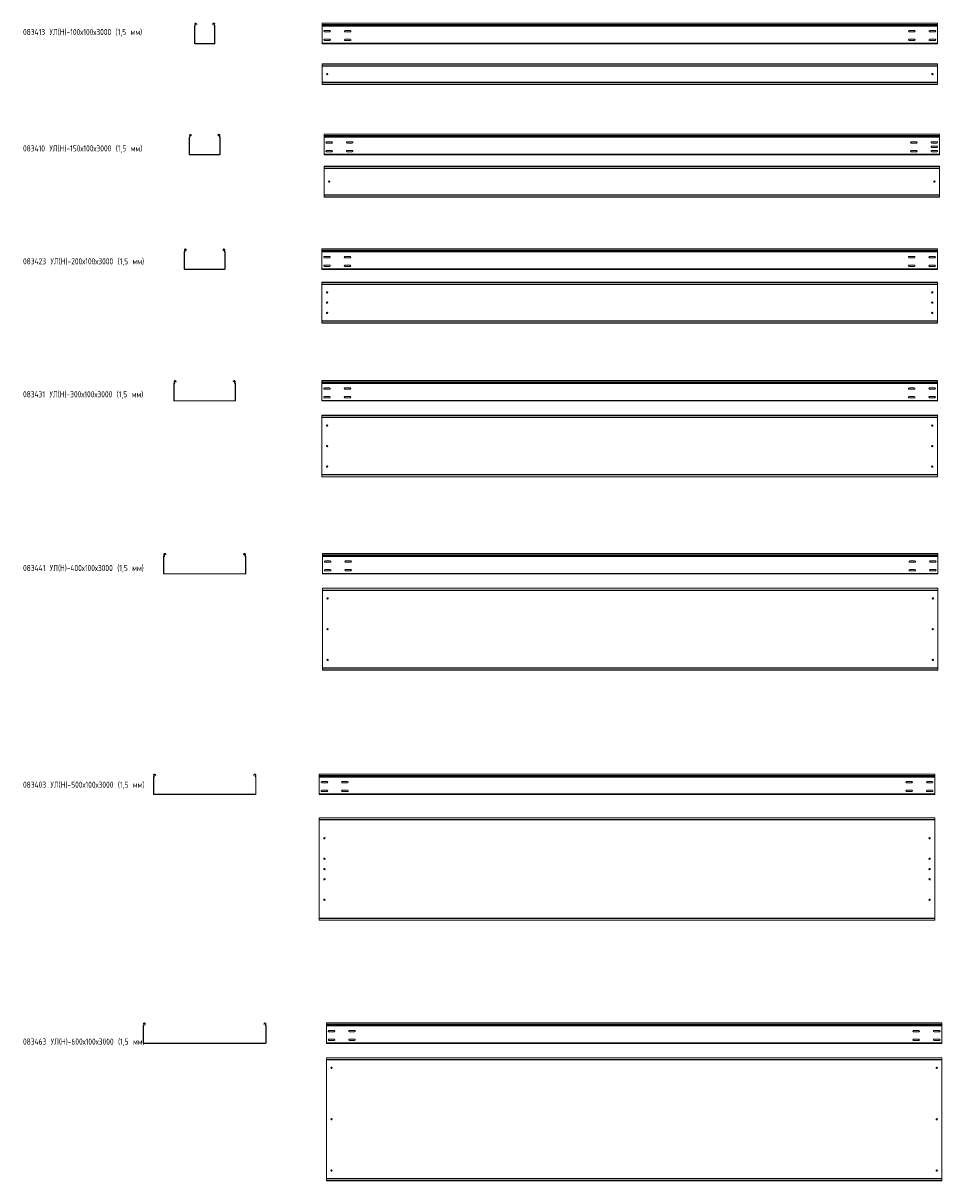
# Model space of a CAD drawing. Header units: millimetres. Extents: x -789 to 3689, y -6202 to -562.
import ezdxf

# ---------------------------------------------------------------- set-up
doc = ezdxf.new("R2010")
doc.units = ezdxf.units.MM
doc.styles.add('SLDTEXTSTYLE0', font='TXT', dxfattribs={"width": 0.7, "bigfont": 'bigfont'})

msp = doc.modelspace()

# ---------------------------------------------------------------- linework, layer by layer
at = {"color": 7, "linetype": 'Continuous', "lineweight": 15}
for p, q in [((3668.3, -562.5), (668.3, -562.5)), ((668.3, -569.1), (668.3, -562.5)), ((3668.3, -569.1), (3668.3, -562.5)), ((47.7, -576.8), (46.2, -576.8)), ((46.2, -659.5), (46.2, -576.8)), ((47.5, -575.1), (47.9, -576.5)), ((49, -568.4), (47.7, -569.1)), ((49, -571.5), (47.7, -569.1)), ((47.7, -659.5), (47.7, -576.8)), ((50.3, -570.8), (49, -568.4)), ((49, -571.5), (50.3, -570.8)), ((55.6, -564.9), (54.3, -565.6)), ((54.3, -565.6), (56.1, -568.8)), ((55.6, -564.9), (57.4, -568.1)), ((57.4, -568.1), (56.1, -568.8)), ((135, -568.1), (136.7, -564.9)), ((136.3, -568.8), (135, -568.1)), ((136.3, -568.8), (138, -565.6)), ((138, -565.6), (136.7, -564.9)), ((143.3, -568.4), (142.1, -570.8)), ((142.1, -570.8), (143.4, -571.5)), ((144.6, -569.1), (143.3, -568.4)), ((144.6, -569.1), (143.4, -571.5)), ((144.9, -575.1), (144.5, -576.5)), ((146.2, -576.8), (144.7, -576.8)), ((144.7, -576.8), (144.7, -659.5)), ((146.2, -576.8), (146.2, -659.5)), ((3668.3, -569.1), (668.3, -569.1)), ((668.3, -571.5), (668.3, -569.1)), ((3668.3, -571.5), (668.3, -571.5)), ((668.3, -575.1), (668.3, -571.5)), ((3668.3, -575.1), (668.3, -575.1)), ((668.3, -576.8), (668.3, -575.1)), ((3668.3, -576.8), (668.3, -576.8)), ((668.3, -659.5), (668.3, -576.8)), ((706, -598.7), (680.5, -598.7)), ((680.5, -605.2), (706, -605.2)), ((806, -598.7), (780.5, -598.7)), ((780.5, -605.2), (806, -605.2)), ((3530.5, -598.7), (3556, -598.7)), ((3556, -605.2), (3530.5, -605.2)), ((3630.5, -598.7), (3656, -598.7)), ((3656, -605.2), (3630.5, -605.2)), ((3668.3, -571.5), (3668.3, -569.1)), ((3668.3, -575.1), (3668.3, -571.5)), ((3668.3, -576.8), (3668.3, -575.1)), ((3668.3, -659.5), (3668.3, -576.8)), ((46.2, -659.5), (47.7, -659.5)), ((49.2, -661), (49.2, -662.5)), ((143.2, -661), (49.2, -661)), ((143.2, -662.5), (49.2, -662.5)), ((143.2, -662.5), (143.2, -661)), ((144.7, -659.5), (146.2, -659.5)), ((3668.3, -659.5), (668.3, -659.5)), ((668.3, -662.5), (668.3, -659.5)), ((3668.3, -662.5), (668.3, -662.5)), ((706, -641.2), (680.5, -641.2)), ((680.5, -647.7), (706, -647.7)), ((806, -641.2), (780.5, -641.2)), ((780.5, -647.7), (806, -647.7)), ((3530.5, -641.2), (3556, -641.2)), ((3556, -647.7), (3530.5, -647.7)), ((3630.5, -641.2), (3656, -641.2)), ((3656, -647.7), (3630.5, -647.7)), ((3668.3, -662.5), (3668.3, -659.5)), ((3668.3, -760.7), (668.3, -760.7)), ((668.3, -761.7), (668.3, -760.7)), ((3668.3, -761.7), (668.3, -761.7)), ((668.3, -770.2), (668.3, -761.7)), ((3668.3, -770.2), (668.3, -770.2)), ((668.3, -772), (668.3, -770.2)), ((3668.3, -772), (668.3, -772)), ((668.3, -772), (668.3, -849.5)), ((3668.3, -761.7), (3668.3, -760.7)), ((3668.3, -770.2), (3668.3, -761.7)), ((3668.3, -772), (3668.3, -770.2)), ((3668.3, -772), (3668.3, -849.5)), ((3668.3, -849.5), (668.3, -849.5)), ((668.3, -851.3), (668.3, -849.5)), ((3668.3, -851.3), (668.3, -851.3)), ((668.3, -859.7), (668.3, -851.3)), ((668.3, -859.7), (3668.3, -859.7)), ((668.3, -860.7), (668.3, -859.7)), ((3668.3, -860.7), (668.3, -860.7)), ((3668.3, -851.3), (3668.3, -849.5)), ((3668.3, -859.7), (3668.3, -851.3)), ((3668.3, -860.7), (3668.3, -859.7)), ((22.7, -1118.2), (21.2, -1118.2)), ((21.2, -1200.9), (21.2, -1118.2)), ((22.5, -1116.4), (22.9, -1117.9)), ((24, -1109.8), (22.7, -1110.5)), ((24, -1112.9), (22.7, -1110.5)), ((22.7, -1200.9), (22.7, -1118.2)), ((25.3, -1112.2), (24, -1109.8)), ((24, -1112.9), (25.3, -1112.2)), ((30.6, -1106.2), (29.3, -1107)), ((29.3, -1107), (31.1, -1110.2)), ((30.6, -1106.2), (32.4, -1109.5)), ((32.4, -1109.5), (31.1, -1110.2)), ((160, -1109.5), (161.7, -1106.2)), ((161.3, -1110.2), (160, -1109.5)), ((161.3, -1110.2), (163, -1107)), ((163, -1107), (161.7, -1106.2)), ((168.3, -1109.8), (167.1, -1112.2)), ((167.1, -1112.2), (168.4, -1112.9)), ((169.6, -1110.5), (168.3, -1109.8)), ((169.6, -1110.5), (168.4, -1112.9)), ((169.9, -1116.4), (169.5, -1117.9)), ((171.2, -1118.2), (169.7, -1118.2)), ((169.7, -1118.2), (169.7, -1200.9)), ((171.2, -1118.2), (171.2, -1200.9)), ((3677.8, -1103.9), (677.8, -1103.9)), ((677.8, -1110.5), (677.8, -1103.9)), ((3677.8, -1110.5), (677.8, -1110.5)), ((677.8, -1112.9), (677.8, -1110.5)), ((3677.8, -1112.9), (677.8, -1112.9)), ((677.8, -1116.4), (677.8, -1112.9)), ((3677.8, -1116.4), (677.8, -1116.4)), ((677.8, -1118.2), (677.8, -1116.4)), ((3677.8, -1118.2), (677.8, -1118.2)), ((677.8, -1200.9), (677.8, -1118.2)), ((3677.8, -1110.5), (3677.8, -1103.9)), ((3677.8, -1112.9), (3677.8, -1110.5)), ((3677.8, -1116.4), (3677.8, -1112.9)), ((3677.8, -1118.2), (3677.8, -1116.4)), ((3677.8, -1200.9), (3677.8, -1118.2)), ((715.6, -1140.1), (690.1, -1140.1)), ((690.1, -1146.6), (715.6, -1146.6)), ((715.6, -1182.6), (690.1, -1182.6)), ((815.6, -1140.1), (790.1, -1140.1)), ((790.1, -1146.6), (815.6, -1146.6)), ((815.6, -1182.6), (790.1, -1182.6)), ((3540.1, -1140.1), (3565.6, -1140.1)), ((3565.6, -1146.6), (3540.1, -1146.6)), ((3540.1, -1182.6), (3565.6, -1182.6)), ((3640.1, -1140.1), (3665.6, -1140.1)), ((3665.6, -1146.6), (3640.1, -1146.6)), ((3640.1, -1161.4), (3665.6, -1161.4)), ((3665.6, -1167.9), (3640.1, -1167.9)), ((3640.1, -1182.6), (3665.6, -1182.6)), ((21.2, -1200.9), (22.7, -1200.9)), ((24.2, -1202.4), (24.2, -1203.9)), ((168.2, -1202.4), (24.2, -1202.4)), ((168.2, -1203.9), (24.2, -1203.9)), ((168.2, -1203.9), (168.2, -1202.4)), ((169.7, -1200.9), (171.2, -1200.9)), ((3677.8, -1200.9), (677.8, -1200.9)), ((677.8, -1203.9), (677.8, -1200.9)), ((3677.8, -1203.9), (677.8, -1203.9)), ((690.1, -1189.1), (715.6, -1189.1)), ((790.1, -1189.1), (815.6, -1189.1)), ((3565.6, -1189.1), (3540.1, -1189.1)), ((3665.6, -1189.1), (3640.1, -1189.1)), ((3677.8, -1203.9), (3677.8, -1200.9)), ((3677.8, -1259.6), (677.8, -1259.6)), ((677.8, -1260.6), (677.8, -1259.6)), ((3677.8, -1260.6), (677.8, -1260.6)), ((677.8, -1269.1), (677.8, -1260.6)), ((3677.8, -1269.1), (677.8, -1269.1)), ((677.8, -1270.8), (677.8, -1269.1)), ((3677.8, -1270.8), (677.8, -1270.8)), ((677.8, -1270.8), (677.8, -1398.4)), ((3677.8, -1260.6), (3677.8, -1259.6)), ((3677.8, -1269.1), (3677.8, -1260.6)), ((3677.8, -1270.8), (3677.8, -1269.1)), ((3677.8, -1270.8), (3677.8, -1398.4)), ((3677.8, -1398.4), (677.8, -1398.4)), ((677.8, -1400.1), (677.8, -1398.4)), ((3677.8, -1400.1), (677.8, -1400.1)), ((677.8, -1408.6), (677.8, -1400.1)), ((677.8, -1408.6), (3677.8, -1408.6)), ((677.8, -1409.6), (677.8, -1408.6)), ((3677.8, -1409.6), (677.8, -1409.6)), ((3677.8, -1400.1), (3677.8, -1398.4)), ((3677.8, -1408.6), (3677.8, -1400.1)), ((3677.8, -1409.6), (3677.8, -1408.6)), ((-2.3, -1676.7), (-3.8, -1676.7)), ((-3.8, -1759.3), (-3.8, -1676.7)), ((-2.5, -1674.9), (-2.1, -1676.4)), ((-1, -1668.3), (-2.3, -1669)), ((-1, -1671.3), (-2.3, -1669)), ((-2.3, -1759.3), (-2.3, -1676.7)), ((0.3, -1670.6), (-1, -1668.3)), ((-1, -1671.3), (0.3, -1670.6)), ((5.6, -1664.7), (4.3, -1665.4)), ((4.3, -1665.4), (4.7, -1666.1)), ((4.7, -1666.1), (6, -1665.3)), ((6.1, -1668.7), (4.7, -1666.1)), ((5.6, -1664.7), (6, -1665.3)), ((6, -1665.3), (7.4, -1668)), ((7.4, -1668), (6.1, -1668.7)), ((185, -1668), (186.4, -1665.3)), ((186.3, -1668.7), (185, -1668)), ((187.7, -1666.1), (186.3, -1668.7)), ((186.4, -1665.3), (186.7, -1664.7)), ((186.4, -1665.3), (187.7, -1666.1)), ((188, -1665.4), (186.7, -1664.7)), ((187.7, -1666.1), (188, -1665.4)), ((193.3, -1668.3), (192.1, -1670.6)), ((192.1, -1670.6), (193.4, -1671.3)), ((194.6, -1669), (193.3, -1668.3)), ((194.6, -1669), (193.4, -1671.3)), ((194.9, -1674.9), (194.5, -1676.4)), ((196.2, -1676.7), (194.7, -1676.7)), ((194.7, -1676.7), (194.7, -1759.3)), ((196.2, -1676.7), (196.2, -1759.3)), ((3667.4, -1662.3), (667.4, -1662.3)), ((667.4, -1669), (667.4, -1662.3)), ((3667.4, -1669), (667.4, -1669)), ((667.4, -1671.3), (667.4, -1669)), ((3667.4, -1671.3), (667.4, -1671.3)), ((667.4, -1674.9), (667.4, -1671.3)), ((3667.4, -1674.9), (667.4, -1674.9)), ((667.4, -1676.7), (667.4, -1674.9)), ((3667.4, -1676.7), (667.4, -1676.7)), ((667.4, -1759.3), (667.4, -1676.7)), ((3667.4, -1669), (3667.4, -1662.3)), ((3667.4, -1671.3), (3667.4, -1669)), ((3667.4, -1674.9), (3667.4, -1671.3)), ((3667.4, -1676.7), (3667.4, -1674.9)), ((3667.4, -1759.3), (3667.4, -1676.7)), ((705.1, -1698.6), (679.6, -1698.6)), ((679.6, -1705.1), (705.1, -1705.1)), ((705.1, -1741.1), (679.6, -1741.1)), ((679.6, -1747.6), (705.1, -1747.6)), ((805.1, -1698.6), (779.6, -1698.6)), ((779.6, -1705.1), (805.1, -1705.1)), ((805.1, -1741.1), (779.6, -1741.1)), ((779.6, -1747.6), (805.1, -1747.6)), ((3529.6, -1698.6), (3555.1, -1698.6)), ((3555.1, -1705.1), (3529.6, -1705.1)), ((3529.6, -1741.1), (3555.1, -1741.1)), ((3555.1, -1747.6), (3529.6, -1747.6)), ((3629.6, -1698.6), (3655.1, -1698.6)), ((3655.1, -1705.1), (3629.6, -1705.1)), ((3629.6, -1741.1), (3655.1, -1741.1)), ((3655.1, -1747.6), (3629.6, -1747.6)), ((-3.8, -1759.3), (-2.3, -1759.3)), ((-0.8, -1760.8), (-0.8, -1762.3)), ((193.2, -1760.8), (-0.8, -1760.8)), ((193.2, -1762.3), (-0.8, -1762.3)), ((193.2, -1762.3), (193.2, -1760.8)), ((194.7, -1759.3), (196.2, -1759.3)), ((3667.4, -1759.3), (667.4, -1759.3)), ((667.4, -1762.3), (667.4, -1759.3)), ((3667.4, -1762.3), (667.4, -1762.3)), ((3667.4, -1762.3), (3667.4, -1759.3)), ((3667.4, -1824.2), (667.4, -1824.2)), ((667.4, -1825.2), (667.4, -1824.2)), ((3667.4, -1825.2), (667.4, -1825.2)), ((667.4, -1833.6), (667.4, -1825.2)), ((3667.4, -1833.6), (667.4, -1833.6)), ((667.4, -1834), (667.4, -1833.6)), ((667.4, -1834), (670.4, -1835.4)), ((667.4, -1834), (667.4, -2014.4)), ((3664.4, -1835.4), (670.4, -1835.4)), ((3664.4, -1835.4), (3667.4, -1834)), ((3667.4, -1825.2), (3667.4, -1824.2)), ((3667.4, -1833.6), (3667.4, -1825.2)), ((3667.4, -1834), (3667.4, -1833.6)), ((3667.4, -1834), (3667.4, -2014.4)), ((670.4, -2013), (667.4, -2014.4)), ((667.4, -2014.7), (667.4, -2014.4)), ((3667.4, -2014.7), (667.4, -2014.7)), ((667.4, -2023.2), (667.4, -2014.7)), ((667.4, -2023.2), (3667.4, -2023.2)), ((667.4, -2024.2), (667.4, -2023.2)), ((3667.4, -2024.2), (667.4, -2024.2)), ((3664.4, -2013), (670.4, -2013)), ((3667.4, -2014.4), (3664.4, -2013)), ((3667.4, -2014.7), (3667.4, -2014.4)), ((3667.4, -2023.2), (3667.4, -2014.7)), ((3667.4, -2024.2), (3667.4, -2023.2)), ((-51, -2309.1), (-52.3, -2309.8)), ((-51, -2312.2), (-52.3, -2309.8)), ((-49.7, -2311.5), (-51, -2309.1)), ((-51, -2312.2), (-49.7, -2311.5)), ((-44.4, -2305.6), (-45.7, -2306.3)), ((-45.7, -2306.3), (-45.3, -2306.9)), ((-45.3, -2306.9), (-44, -2306.2)), ((-43.9, -2309.6), (-45.3, -2306.9)), ((-44.4, -2305.6), (-44, -2306.2)), ((-44, -2306.2), (-42.6, -2308.9)), ((-42.6, -2308.9), (-43.9, -2309.6)), ((235, -2308.9), (236.4, -2306.2)), ((236.3, -2309.6), (235, -2308.9)), ((237.7, -2306.9), (236.3, -2309.6)), ((236.4, -2306.2), (236.7, -2305.6)), ((236.4, -2306.2), (237.7, -2306.9)), ((238, -2306.3), (236.7, -2305.6)), ((237.7, -2306.9), (238, -2306.3)), ((243.3, -2309.1), (242.1, -2311.5)), ((242.1, -2311.5), (243.4, -2312.2)), ((244.6, -2309.8), (243.3, -2309.1)), ((244.6, -2309.8), (243.4, -2312.2)), ((3667.5, -2303.2), (667.5, -2303.2)), ((667.5, -2309.8), (667.5, -2303.2)), ((3667.5, -2309.8), (667.5, -2309.8)), ((667.5, -2312.2), (667.5, -2309.8)), ((3667.5, -2312.2), (667.5, -2312.2)), ((667.5, -2315.8), (667.5, -2312.2)), ((3667.5, -2309.8), (3667.5, -2303.2)), ((3667.5, -2312.2), (3667.5, -2309.8)), ((3667.5, -2315.8), (3667.5, -2312.2)), ((-52.3, -2317.5), (-53.8, -2317.5)), ((-53.8, -2400.2), (-53.8, -2317.5)), ((-52.5, -2315.8), (-52.1, -2317.2)), ((-52.3, -2400.2), (-52.3, -2317.5)), ((244.9, -2315.8), (244.5, -2317.2)), ((246.2, -2317.5), (244.7, -2317.5)), ((244.7, -2317.5), (244.7, -2400.2)), ((246.2, -2317.5), (246.2, -2400.2)), ((3667.5, -2315.8), (667.5, -2315.8)), ((667.5, -2317.5), (667.5, -2315.8)), ((3667.5, -2317.5), (667.5, -2317.5)), ((667.5, -2400.2), (667.5, -2317.5)), ((705.2, -2339.5), (679.7, -2339.5)), ((679.7, -2346), (705.2, -2346)), ((805.2, -2339.5), (779.7, -2339.5)), ((779.7, -2346), (805.2, -2346)), ((3529.7, -2339.5), (3555.2, -2339.5)), ((3555.2, -2346), (3529.7, -2346)), ((3629.7, -2339.5), (3655.2, -2339.5)), ((3655.2, -2346), (3629.7, -2346)), ((3667.5, -2317.5), (3667.5, -2315.8)), ((3667.5, -2400.2), (3667.5, -2317.5)), ((-53.8, -2400.2), (-52.3, -2400.2)), ((-50.8, -2401.7), (-50.8, -2403.2)), ((243.2, -2401.7), (-50.8, -2401.7)), ((243.2, -2403.2), (-50.8, -2403.2)), ((243.2, -2403.2), (243.2, -2401.7)), ((244.7, -2400.2), (246.2, -2400.2)), ((3667.5, -2400.2), (667.5, -2400.2)), ((667.5, -2403.2), (667.5, -2400.2)), ((3667.5, -2403.2), (667.5, -2403.2)), ((705.2, -2382), (679.7, -2382)), ((679.7, -2388.5), (705.2, -2388.5)), ((805.2, -2382), (779.7, -2382)), ((779.7, -2388.5), (805.2, -2388.5)), ((3529.7, -2382), (3555.2, -2382)), ((3555.2, -2388.5), (3529.7, -2388.5)), ((3629.7, -2382), (3655.2, -2382)), ((3655.2, -2388.5), (3629.7, -2388.5)), ((3667.5, -2403.2), (3667.5, -2400.2)), ((3667.5, -2473), (667.5, -2473)), ((667.5, -2474), (667.5, -2473)), ((3667.5, -2474), (667.5, -2474)), ((667.5, -2482.5), (667.5, -2474)), ((3667.5, -2474), (3667.5, -2473)), ((3667.5, -2482.5), (3667.5, -2474)), ((3667.5, -2482.5), (667.5, -2482.5)), ((667.5, -2482.8), (667.5, -2482.5)), ((667.5, -2482.8), (670.5, -2484.2)), ((667.5, -2482.8), (667.5, -2763.2)), ((3664.5, -2484.2), (670.5, -2484.2)), ((3664.5, -2484.2), (3667.5, -2482.8)), ((3667.5, -2482.8), (3667.5, -2482.5)), ((3667.5, -2482.8), (3667.5, -2763.2)), ((670.5, -2761.8), (667.5, -2763.2)), ((667.5, -2763.6), (667.5, -2763.2)), ((3667.5, -2763.6), (667.5, -2763.6)), ((667.5, -2772), (667.5, -2763.6)), ((3664.5, -2761.8), (670.5, -2761.8)), ((3667.5, -2763.2), (3664.5, -2761.8)), ((3667.5, -2763.6), (3667.5, -2763.2)), ((3667.5, -2772), (3667.5, -2763.6)), ((667.5, -2772), (3667.5, -2772)), ((667.5, -2773), (667.5, -2772)), ((3667.5, -2773), (667.5, -2773)), ((3667.5, -2773), (3667.5, -2772)), ((-101, -3151.9), (-102.3, -3152.6)), ((-101, -3155), (-102.3, -3152.6)), ((-99.7, -3154.3), (-101, -3151.9)), ((-101, -3155), (-99.7, -3154.3)), ((-94.4, -3148.4), (-95.7, -3149.1)), ((-95.7, -3149.1), (-95.3, -3149.7)), ((-95.3, -3149.7), (-94, -3149)), ((-93.9, -3152.3), (-95.3, -3149.7)), ((-94.4, -3148.4), (-94, -3149)), ((-94, -3149), (-92.6, -3151.6)), ((-92.6, -3151.6), (-93.9, -3152.3)), ((285, -3151.6), (286.4, -3149)), ((286.3, -3152.3), (285, -3151.6)), ((287.7, -3149.7), (286.3, -3152.3)), ((286.4, -3149), (286.7, -3148.4)), ((286.4, -3149), (287.7, -3149.7)), ((288, -3149.1), (286.7, -3148.4)), ((287.7, -3149.7), (288, -3149.1)), ((293.3, -3151.9), (292.1, -3154.3)), ((292.1, -3154.3), (293.4, -3155)), ((294.6, -3152.6), (293.3, -3151.9)), ((294.6, -3152.6), (293.4, -3155)), ((3670.6, -3146), (670.6, -3146)), ((670.6, -3152.6), (670.6, -3146)), ((3670.6, -3152.6), (670.6, -3152.6)), ((670.6, -3155), (670.6, -3152.6)), ((3670.6, -3155), (670.6, -3155)), ((670.6, -3158.6), (670.6, -3155)), ((3670.6, -3152.6), (3670.6, -3146)), ((3670.6, -3155), (3670.6, -3152.6)), ((3670.6, -3158.6), (3670.6, -3155)), ((-102.3, -3160.3), (-103.8, -3160.3)), ((-103.8, -3243), (-103.8, -3160.3)), ((-102.5, -3158.6), (-102.1, -3160)), ((-102.3, -3243), (-102.3, -3160.3)), ((294.9, -3158.6), (294.5, -3160)), ((296.2, -3160.3), (294.7, -3160.3)), ((294.7, -3160.3), (294.7, -3243)), ((296.2, -3160.3), (296.2, -3243)), ((3670.6, -3158.6), (670.6, -3158.6)), ((670.6, -3160.3), (670.6, -3158.6)), ((3670.6, -3160.3), (670.6, -3160.3)), ((670.6, -3243), (670.6, -3160.3)), ((708.4, -3182.2), (682.9, -3182.2)), ((682.9, -3188.7), (708.4, -3188.7)), ((808.4, -3182.2), (782.9, -3182.2)), ((782.9, -3188.7), (808.4, -3188.7)), ((3532.9, -3182.2), (3558.4, -3182.2)), ((3558.4, -3188.7), (3532.9, -3188.7)), ((3632.9, -3182.2), (3658.4, -3182.2)), ((3658.4, -3188.7), (3632.9, -3188.7)), ((3670.6, -3160.3), (3670.6, -3158.6)), ((3670.6, -3243), (3670.6, -3160.3)), ((-103.8, -3243), (-102.3, -3243)), ((-100.8, -3244.5), (-100.8, -3246)), ((293.2, -3244.5), (-100.8, -3244.5)), ((293.2, -3246), (-100.8, -3246)), ((293.2, -3246), (293.2, -3244.5)), ((294.7, -3243), (296.2, -3243)), ((3670.6, -3243), (670.6, -3243)), ((670.6, -3246), (670.6, -3243)), ((3670.6, -3246), (670.6, -3246)), ((708.4, -3224.7), (682.9, -3224.7)), ((682.9, -3231.2), (708.4, -3231.2)), ((808.4, -3224.7), (782.9, -3224.7)), ((782.9, -3231.2), (808.4, -3231.2)), ((3532.9, -3224.7), (3558.4, -3224.7)), ((3558.4, -3231.2), (3532.9, -3231.2)), ((3632.9, -3224.7), (3658.4, -3224.7)), ((3658.4, -3231.2), (3632.9, -3231.2)), ((3670.6, -3246), (3670.6, -3243)), ((3670.6, -3314.7), (670.6, -3314.7)), ((670.6, -3315.7), (670.6, -3314.7)), ((3670.6, -3315.7), (670.6, -3315.7)), ((670.6, -3324.2), (670.6, -3315.7)), ((3670.6, -3324.2), (670.6, -3324.2)), ((670.6, -3324.5), (670.6, -3324.2)), ((670.6, -3324.5), (673.6, -3325.9)), ((670.6, -3324.5), (670.6, -3704.9)), ((3667.6, -3325.9), (673.6, -3325.9)), ((3667.6, -3325.9), (3670.6, -3324.5)), ((3670.6, -3315.7), (3670.6, -3314.7)), ((3670.6, -3324.2), (3670.6, -3315.7)), ((3670.6, -3324.5), (3670.6, -3324.2)), ((3670.6, -3324.5), (3670.6, -3704.9)), ((673.6, -3703.5), (670.6, -3704.9)), ((670.6, -3705.3), (670.6, -3704.9)), ((3670.6, -3705.3), (670.6, -3705.3)), ((670.6, -3713.7), (670.6, -3705.3)), ((670.6, -3713.7), (3670.6, -3713.7)), ((670.6, -3714.7), (670.6, -3713.7)), ((3670.6, -3714.7), (670.6, -3714.7)), ((3667.6, -3703.5), (673.6, -3703.5)), ((3670.6, -3704.9), (3667.6, -3703.5)), ((3670.6, -3705.3), (3670.6, -3704.9)), ((3670.6, -3713.7), (3670.6, -3705.3)), ((3670.6, -3714.7), (3670.6, -3713.7)), ((-151, -4226.7), (-152.3, -4227.4)), ((-151, -4229.8), (-152.3, -4227.4)), ((-149.7, -4229.1), (-151, -4226.7)), ((-151, -4229.8), (-149.7, -4229.1)), ((-144.4, -4223.2), (-145.7, -4223.9)), ((-145.7, -4223.9), (-145.3, -4224.5)), ((-145.3, -4224.5), (-144, -4223.8)), ((-143.9, -4227.1), (-145.3, -4224.5)), ((-144.4, -4223.2), (-144, -4223.8)), ((-144, -4223.8), (-142.6, -4226.4)), ((-142.6, -4226.4), (-143.9, -4227.1)), ((335, -4226.4), (336.4, -4223.8)), ((336.3, -4227.1), (335, -4226.4)), ((337.7, -4224.5), (336.3, -4227.1)), ((336.4, -4223.8), (336.7, -4223.2)), ((336.4, -4223.8), (337.7, -4224.5)), ((338, -4223.9), (336.7, -4223.2)), ((337.7, -4224.5), (338, -4223.9)), ((343.3, -4226.7), (342.1, -4229.1)), ((342.1, -4229.1), (343.4, -4229.8)), ((344.6, -4227.4), (343.3, -4226.7)), ((344.6, -4227.4), (343.4, -4229.8)), ((3654.8, -4220.8), (654.8, -4220.8)), ((654.8, -4227.4), (654.8, -4220.8)), ((3654.8, -4227.4), (654.8, -4227.4)), ((654.8, -4229.8), (654.8, -4227.4)), ((3654.8, -4229.8), (654.8, -4229.8)), ((654.8, -4233.4), (654.8, -4229.8)), ((3654.8, -4227.4), (3654.8, -4220.8)), ((3654.8, -4229.8), (3654.8, -4227.4)), ((3654.8, -4233.4), (3654.8, -4229.8)), ((-152.3, -4235.1), (-153.8, -4235.1)), ((-153.8, -4317.8), (-153.8, -4235.1)), ((-152.5, -4233.4), (-152.1, -4234.8)), ((-152.3, -4317.8), (-152.3, -4235.1)), ((344.9, -4233.4), (344.5, -4234.8)), ((346.2, -4235.1), (344.7, -4235.1)), ((344.7, -4235.1), (344.7, -4317.8)), ((346.2, -4235.1), (346.2, -4317.8)), ((3654.8, -4233.4), (654.8, -4233.4)), ((654.8, -4235.1), (654.8, -4233.4)), ((3654.8, -4235.1), (654.8, -4235.1)), ((654.8, -4317.8), (654.8, -4235.1)), ((692.5, -4257), (667, -4257)), ((667, -4263.5), (692.5, -4263.5)), ((792.5, -4257), (767, -4257)), ((767, -4263.5), (792.5, -4263.5)), ((3517, -4257), (3542.5, -4257)), ((3542.5, -4263.5), (3517, -4263.5)), ((3617, -4257), (3642.5, -4257)), ((3642.5, -4263.5), (3617, -4263.5)), ((3654.8, -4235.1), (3654.8, -4233.4)), ((3654.8, -4317.8), (3654.8, -4235.1)), ((-153.8, -4317.8), (-152.3, -4317.8)), ((-150.8, -4319.3), (-150.8, -4320.8)), ((343.2, -4319.3), (-150.8, -4319.3)), ((343.2, -4320.8), (-150.8, -4320.8)), ((343.2, -4320.8), (343.2, -4319.3)), ((344.7, -4317.8), (346.2, -4317.8)), ((3654.8, -4317.8), (654.8, -4317.8)), ((654.8, -4320.8), (654.8, -4317.8)), ((3654.8, -4320.8), (654.8, -4320.8)), ((692.5, -4299.5), (667, -4299.5)), ((667, -4306), (692.5, -4306)), ((792.5, -4299.5), (767, -4299.5)), ((767, -4306), (792.5, -4306)), ((3517, -4299.5), (3542.5, -4299.5)), ((3542.5, -4306), (3517, -4306)), ((3617, -4299.5), (3642.5, -4299.5)), ((3642.5, -4306), (3617, -4306)), ((3654.8, -4320.8), (3654.8, -4317.8)), ((3654.8, -4433.3), (654.8, -4433.3)), ((654.8, -4434.3), (654.8, -4433.3)), ((3654.8, -4434.3), (654.8, -4434.3)), ((654.8, -4442.8), (654.8, -4434.3)), ((3654.8, -4442.8), (654.8, -4442.8)), ((654.8, -4443.1), (654.8, -4442.8)), ((654.8, -4443.1), (657.8, -4444.5)), ((654.8, -4443.1), (654.8, -4923.5)), ((3651.8, -4444.5), (657.8, -4444.5)), ((3651.8, -4444.5), (3654.8, -4443.1)), ((3654.8, -4434.3), (3654.8, -4433.3)), ((3654.8, -4442.8), (3654.8, -4434.3)), ((3654.8, -4443.1), (3654.8, -4442.8)), ((3654.8, -4443.1), (3654.8, -4923.5)), ((657.8, -4922.1), (654.8, -4923.5)), ((654.8, -4923.8), (654.8, -4923.5)), ((3654.8, -4923.8), (654.8, -4923.8)), ((654.8, -4932.3), (654.8, -4923.8)), ((654.8, -4932.3), (3654.8, -4932.3)), ((654.8, -4933.3), (654.8, -4932.3)), ((3654.8, -4933.3), (654.8, -4933.3)), ((3651.8, -4922.1), (657.8, -4922.1)), ((3654.8, -4923.5), (3651.8, -4922.1)), ((3654.8, -4923.8), (3654.8, -4923.5)), ((3654.8, -4932.3), (3654.8, -4923.8)), ((3654.8, -4933.3), (3654.8, -4932.3)), ((-202.3, -5447.3), (-203.8, -5447.3)), ((-203.8, -5530), (-203.8, -5447.3)), ((-202.5, -5445.6), (-202.1, -5447.1)), ((-201, -5439), (-202.3, -5439.7)), ((-201, -5442), (-202.3, -5439.7)), ((-202.3, -5530), (-202.3, -5447.3)), ((-199.7, -5441.3), (-201, -5439)), ((-201, -5442), (-199.7, -5441.3)), ((-194.4, -5435.4), (-195.7, -5436.1)), ((-195.7, -5436.1), (-193.9, -5439.4)), ((-194.4, -5435.4), (-192.6, -5438.7)), ((-192.6, -5438.7), (-193.9, -5439.4)), ((385, -5438.7), (386.7, -5435.4)), ((386.3, -5439.4), (385, -5438.7)), ((386.3, -5439.4), (388, -5436.1)), ((388, -5436.1), (386.7, -5435.4)), ((393.3, -5439), (392.1, -5441.3)), ((392.1, -5441.3), (393.4, -5442)), ((394.6, -5439.7), (393.3, -5439)), ((394.6, -5439.7), (393.4, -5442)), ((394.9, -5445.6), (394.5, -5447.1)), ((396.2, -5447.3), (394.7, -5447.3)), ((394.7, -5447.3), (394.7, -5530)), ((396.2, -5447.3), (396.2, -5530)), ((3689.4, -5433), (689.4, -5433)), ((689.4, -5439.7), (689.4, -5433)), ((3689.4, -5439.7), (689.4, -5439.7)), ((689.4, -5442), (689.4, -5439.7)), ((3689.4, -5442), (689.4, -5442)), ((689.4, -5445.6), (689.4, -5442)), ((3689.4, -5445.6), (689.4, -5445.6)), ((689.4, -5447.3), (689.4, -5445.6)), ((3689.4, -5447.3), (689.4, -5447.3)), ((689.4, -5530), (689.4, -5447.3)), ((727.2, -5469.3), (701.7, -5469.3)), ((827.2, -5469.3), (801.7, -5469.3)), ((3551.7, -5469.3), (3577.2, -5469.3)), ((3651.7, -5469.3), (3677.2, -5469.3)), ((3689.4, -5439.7), (3689.4, -5433)), ((3689.4, -5442), (3689.4, -5439.7)), ((3689.4, -5445.6), (3689.4, -5442)), ((3689.4, -5447.3), (3689.4, -5445.6)), ((3689.4, -5530), (3689.4, -5447.3)), ((701.7, -5475.8), (727.2, -5475.8)), ((727.2, -5511.8), (701.7, -5511.8)), ((701.7, -5518.3), (727.2, -5518.3)), ((801.7, -5475.8), (827.2, -5475.8)), ((827.2, -5511.8), (801.7, -5511.8)), ((801.7, -5518.3), (827.2, -5518.3)), ((3577.2, -5475.8), (3551.7, -5475.8)), ((3551.7, -5511.8), (3577.2, -5511.8)), ((3577.2, -5518.3), (3551.7, -5518.3)), ((3677.2, -5475.8), (3651.7, -5475.8)), ((3651.7, -5511.8), (3677.2, -5511.8)), ((3677.2, -5518.3), (3651.7, -5518.3)), ((-203.8, -5530), (-202.3, -5530)), ((-200.8, -5531.5), (-200.8, -5533)), ((393.2, -5531.5), (-200.8, -5531.5)), ((393.2, -5533), (-200.8, -5533)), ((393.2, -5533), (393.2, -5531.5)), ((394.7, -5530), (396.2, -5530)), ((3689.4, -5530), (689.4, -5530)), ((689.4, -5533), (689.4, -5530)), ((3689.4, -5533), (689.4, -5533)), ((3689.4, -5533), (3689.4, -5530)), ((3689.4, -5602.5), (689.4, -5602.5)), ((689.4, -5603.5), (689.4, -5602.5)), ((3689.4, -5603.5), (689.4, -5603.5)), ((689.4, -5611.9), (689.4, -5603.5)), ((3689.4, -5611.9), (689.4, -5611.9)), ((689.4, -5613.7), (689.4, -5611.9)), ((3689.4, -5613.7), (689.4, -5613.7)), ((689.4, -5613.7), (689.4, -6191.3)), ((3689.4, -5603.5), (3689.4, -5602.5)), ((3689.4, -5611.9), (3689.4, -5603.5)), ((3689.4, -5613.7), (3689.4, -5611.9)), ((3689.4, -5613.7), (3689.4, -6191.3)), ((3689.4, -6191.3), (689.4, -6191.3)), ((689.4, -6193), (689.4, -6191.3)), ((3689.4, -6193), (689.4, -6193)), ((689.4, -6201.5), (689.4, -6193)), ((689.4, -6201.5), (3689.4, -6201.5)), ((689.4, -6202.5), (689.4, -6201.5)), ((3689.4, -6202.5), (689.4, -6202.5)), ((3689.4, -6193), (3689.4, -6191.3)), ((3689.4, -6201.5), (3689.4, -6193)), ((3689.4, -6202.5), (3689.4, -6201.5))]:
    msp.add_line(p, q, dxfattribs=at)
for centre in [(693.3, -810.7), (3643.3, -810.7), (702.8, -1334.6), (3652.8, -1334.6), (692.4, -1874.2), (3642.4, -1874.2), (692.4, -1924.2), (692.4, -1974.2), (3642.4, -1924.2), (3642.4, -1974.2), (692.5, -2523), (3642.5, -2523), (692.5, -2623), (3642.5, -2623), (692.5, -2723), (3642.5, -2723), (695.6, -3364.7), (3645.6, -3364.7), (695.6, -3514.7), (3645.6, -3514.7), (695.6, -3664.7), (3645.6, -3664.7), (679.8, -4533.3), (3629.8, -4533.3), (679.8, -4633.3), (679.8, -4683.3), (3629.8, -4633.3), (3629.8, -4683.3), (679.8, -4733.3), (3629.8, -4733.3), (679.8, -4833.3), (3629.8, -4833.3), (714.4, -5652.5), (3664.4, -5652.5), (714.4, -5902.5), (3664.4, -5902.5), (714.4, -6152.5), (3664.4, -6152.5)]:
    msp.add_circle(centre, 3.25, dxfattribs=at)
for centre, radius, start, end in [((51.7, -567), 4.5, 28.0725, 208.0725), ((51.7, -567), 3, 28.0725, 208.0725), ((140.7, -567), 4.5, 331.9275, 151.9275), ((140.7, -567), 3, 331.9275, 151.9275), ((48, -576.8), 1.8, 106.2863, 180), ((46.8, -572.7), 2.5, 286.2863, 28.0725), ((48, -576.8), 0.3, 106.2863, 180), ((46.8, -572.7), 4, 286.2863, 28.0725), ((145.6, -572.7), 4, 151.9275, 253.7137), ((145.6, -572.7), 2.5, 151.9275, 253.7137), ((144.4, -576.8), 0.3, 0, 73.7137), ((144.4, -576.8), 1.8, 0, 73.7137), ((680.5, -602), 3.25, 90, 270), ((706, -602), 3.25, 270, 90), ((780.5, -602), 3.25, 90, 270), ((806, -602), 3.25, 270, 90), ((3530.5, -602), 3.25, 90, 270), ((3556, -602), 3.25, 270, 90), ((3630.5, -602), 3.25, 90, 270), ((3656, -602), 3.25, 270, 90), ((49.2, -659.5), 3, 180, 270), ((49.2, -659.5), 1.5, 180, 270), ((143.2, -659.5), 1.5, 270, 0), ((143.2, -659.5), 3, 270, 360), ((680.5, -644.5), 3.25, 90, 270), ((706, -644.5), 3.25, 270, 90), ((780.5, -644.5), 3.25, 90, 270), ((806, -644.5), 3.25, 270, 90), ((3530.5, -644.5), 3.25, 90, 270), ((3556, -644.5), 3.25, 270, 90), ((3630.5, -644.5), 3.25, 90, 270), ((3656, -644.5), 3.25, 270, 90), ((23, -1118.2), 1.8, 106.2863, 180), ((26.7, -1108.4), 4.5, 28.0725, 208.0725), ((21.8, -1114), 2.5, 286.2863, 28.0725), ((23, -1118.2), 0.3, 106.2863, 180), ((21.8, -1114), 4, 286.2863, 28.0725), ((26.7, -1108.4), 3, 28.0725, 208.0725), ((165.7, -1108.4), 4.5, 331.9275, 151.9275), ((165.7, -1108.4), 3, 331.9275, 151.9275), ((170.6, -1114), 4, 151.9275, 253.7137), ((170.6, -1114), 2.5, 151.9275, 253.7137), ((169.4, -1118.2), 0.3, 0, 73.7137), ((169.4, -1118.2), 1.8, 0, 73.7137), ((690.1, -1143.4), 3.25, 90, 270), ((690.1, -1185.9), 3.25, 90, 270), ((715.6, -1143.4), 3.25, 270, 90), ((715.6, -1185.9), 3.25, 270, 90), ((790.1, -1143.4), 3.25, 90, 270), ((790.1, -1185.9), 3.25, 90, 270), ((815.6, -1143.4), 3.25, 270, 90), ((815.6, -1185.9), 3.25, 270, 90), ((3540.1, -1143.4), 3.25, 90, 270), ((3540.1, -1185.9), 3.25, 90, 270), ((3565.6, -1143.4), 3.25, 270, 90), ((3565.6, -1185.9), 3.25, 270, 90), ((3640.1, -1143.4), 3.25, 90, 270), ((3640.1, -1164.6), 3.25, 90, 270), ((3640.1, -1185.9), 3.25, 90, 270), ((3665.6, -1143.4), 3.25, 270, 90), ((3665.6, -1164.6), 3.25, 270, 90), ((3665.6, -1185.9), 3.25, 270, 90), ((24.2, -1200.9), 3, 180, 270), ((24.2, -1200.9), 1.5, 180, 270), ((168.2, -1200.9), 1.5, 270, 0), ((168.2, -1200.9), 3, 270, 0), ((-2, -1676.7), 1.8, 106.2863, 180), ((1.7, -1666.8), 4.5, 28.0725, 208.0725), ((-3.2, -1672.5), 2.5, 286.2863, 28.0725), ((-2, -1676.7), 0.3, 106.2863, 180), ((-3.2, -1672.5), 4, 286.2863, 28.0725), ((1.7, -1666.8), 3, 28.0725, 208.0725), ((190.7, -1666.8), 4.5, 331.9275, 151.9275), ((190.7, -1666.8), 3, 331.9275, 151.9275), ((195.6, -1672.5), 4, 151.9275, 253.7137), ((195.6, -1672.5), 2.5, 151.9275, 253.7137), ((194.4, -1676.7), 0.3, 0, 73.7137), ((194.4, -1676.7), 1.8, 0, 73.7137), ((679.6, -1701.8), 3.25, 90, 270), ((679.6, -1744.3), 3.25, 90, 270), ((705.1, -1701.8), 3.25, 270, 90), ((705.1, -1744.3), 3.25, 270, 90), ((779.6, -1701.8), 3.25, 90, 270), ((779.6, -1744.3), 3.25, 90, 270), ((805.1, -1701.8), 3.25, 270, 90), ((805.1, -1744.3), 3.25, 270, 90), ((3529.6, -1701.8), 3.25, 90, 270), ((3529.6, -1744.3), 3.25, 90, 270), ((3555.1, -1701.8), 3.25, 270, 90), ((3555.1, -1744.3), 3.25, 270, 90), ((3629.6, -1701.8), 3.25, 90, 270), ((3629.6, -1744.3), 3.25, 90, 270), ((3655.1, -1701.8), 3.25, 270, 90), ((3655.1, -1744.3), 3.25, 270, 90), ((-0.8, -1759.3), 3, 180, 270), ((-0.8, -1759.3), 1.5, 180, 270), ((193.2, -1759.3), 1.5, 270, 0), ((193.2, -1759.3), 3, 270, 0), ((-48.3, -2307.7), 4.5, 28.0725, 208.0725), ((-53.2, -2313.4), 2.5, 286.2863, 28.0725), ((-53.2, -2313.4), 4, 286.2863, 28.0725), ((-48.3, -2307.7), 3, 28.0725, 208.0725), ((240.7, -2307.7), 4.5, 331.9275, 151.9275), ((240.7, -2307.7), 3, 331.9275, 151.9275), ((245.6, -2313.4), 4, 151.9275, 253.7137), ((245.6, -2313.4), 2.5, 151.9275, 253.7137), ((-52, -2317.5), 1.8, 106.2863, 180), ((-52, -2317.5), 0.3, 106.2863, 180), ((244.4, -2317.5), 0.3, 0, 73.7137), ((244.4, -2317.5), 1.8, 0, 73.7137), ((679.7, -2342.7), 3.25, 90, 270), ((705.2, -2342.7), 3.25, 270, 90), ((779.7, -2342.7), 3.25, 90, 270), ((805.2, -2342.7), 3.25, 270, 90), ((3529.7, -2342.7), 3.25, 90, 270), ((3555.2, -2342.7), 3.25, 270, 90), ((3629.7, -2342.7), 3.25, 90, 270), ((3655.2, -2342.7), 3.25, 270, 90), ((-50.8, -2400.2), 3, 180, 270), ((-50.8, -2400.2), 1.5, 180, 270), ((243.2, -2400.2), 1.5, 270, 0), ((243.2, -2400.2), 3, 270, 0), ((679.7, -2385.2), 3.25, 90, 270), ((705.2, -2385.2), 3.25, 270, 90), ((779.7, -2385.2), 3.25, 90, 270), ((805.2, -2385.2), 3.25, 270, 90), ((3529.7, -2385.2), 3.25, 90, 270), ((3555.2, -2385.2), 3.25, 270, 90), ((3629.7, -2385.2), 3.25, 90, 270), ((3655.2, -2385.2), 3.25, 270, 90), ((-98.3, -3150.5), 4.5, 28.0725, 208.0725), ((-103.2, -3156.2), 2.5, 286.2863, 28.0725), ((-103.2, -3156.2), 4, 286.2863, 28.0725), ((-98.3, -3150.5), 3, 28.0725, 208.0725), ((290.7, -3150.5), 4.5, 331.9275, 151.9275), ((290.7, -3150.5), 3, 331.9275, 151.9275), ((295.6, -3156.2), 4, 151.9275, 253.7137), ((295.6, -3156.2), 2.5, 151.9275, 253.7137), ((-102, -3160.3), 1.8, 106.2863, 180), ((-102, -3160.3), 0.3, 106.2863, 180), ((294.4, -3160.3), 0.3, 0, 73.7137), ((294.4, -3160.3), 1.8, 0, 73.7137), ((682.9, -3185.5), 3.25, 90, 270), ((708.4, -3185.5), 3.25, 270, 90), ((782.9, -3185.5), 3.25, 90, 270), ((808.4, -3185.5), 3.25, 270, 90), ((3532.9, -3185.5), 3.25, 90, 270), ((3558.4, -3185.5), 3.25, 270, 90), ((3632.9, -3185.5), 3.25, 90, 270), ((3658.4, -3185.5), 3.25, 270, 90), ((-100.8, -3243), 3, 180, 270), ((-100.8, -3243), 1.5, 180, 270), ((293.2, -3243), 1.5, 270, 0), ((293.2, -3243), 3, 270, 0), ((682.9, -3228), 3.25, 90, 270), ((708.4, -3228), 3.25, 270, 90), ((782.9, -3228), 3.25, 90, 270), ((808.4, -3228), 3.25, 270, 90), ((3532.9, -3228), 3.25, 90, 270), ((3558.4, -3228), 3.25, 270, 90), ((3632.9, -3228), 3.25, 90, 270), ((3658.4, -3228), 3.25, 270, 90), ((-148.3, -4225.3), 4.5, 28.0725, 208.0725), ((-153.2, -4231), 2.5, 286.2863, 28.0725), ((-153.2, -4231), 4, 286.2863, 28.0725), ((-148.3, -4225.3), 3, 28.0725, 208.0725), ((340.7, -4225.3), 4.5, 331.9275, 151.9275), ((340.7, -4225.3), 3, 331.9275, 151.9275), ((345.6, -4231), 4, 151.9275, 253.7137), ((345.6, -4231), 2.5, 151.9275, 253.7137), ((-152, -4235.1), 1.8, 106.2863, 180), ((-152, -4235.1), 0.3, 106.2863, 180), ((344.4, -4235.1), 0.3, 0, 73.7137), ((344.4, -4235.1), 1.8, 0, 73.7137), ((667, -4260.3), 3.25, 90, 270), ((692.5, -4260.3), 3.25, 270, 90), ((767, -4260.3), 3.25, 90, 270), ((792.5, -4260.3), 3.25, 270, 90), ((3517, -4260.3), 3.25, 90, 270), ((3542.5, -4260.3), 3.25, 270, 90), ((3617, -4260.3), 3.25, 90, 270), ((3642.5, -4260.3), 3.25, 270, 90), ((-150.8, -4317.8), 3, 180, 270), ((-150.8, -4317.8), 1.5, 180, 270), ((343.2, -4317.8), 1.5, 270, 0), ((343.2, -4317.8), 3, 270, 0), ((667, -4302.8), 3.25, 90, 270), ((692.5, -4302.8), 3.25, 270, 90), ((767, -4302.8), 3.25, 90, 270), ((792.5, -4302.8), 3.25, 270, 90), ((3517, -4302.8), 3.25, 90, 270), ((3542.5, -4302.8), 3.25, 270, 90), ((3617, -4302.8), 3.25, 90, 270), ((3642.5, -4302.8), 3.25, 270, 90), ((-202, -5447.3), 1.8, 106.2863, 180), ((-198.3, -5437.5), 4.5, 28.0725, 208.0725), ((-203.2, -5443.2), 2.5, 286.2863, 28.0725), ((-202, -5447.3), 0.3, 106.2863, 180), ((-203.2, -5443.2), 4, 286.2863, 28.0725), ((-198.3, -5437.5), 3, 28.0725, 208.0725), ((390.7, -5437.5), 4.5, 331.9275, 151.9275), ((390.7, -5437.5), 3, 331.9275, 151.9275), ((395.6, -5443.2), 4, 151.9275, 253.7137), ((395.6, -5443.2), 2.5, 151.9275, 253.7137), ((394.4, -5447.3), 0.3, 0, 73.7137), ((394.4, -5447.3), 1.8, 0, 73.7137), ((701.7, -5472.5), 3.25, 90, 270), ((727.2, -5472.5), 3.25, 270, 90), ((801.7, -5472.5), 3.25, 90, 270), ((827.2, -5472.5), 3.25, 270, 90), ((3551.7, -5472.5), 3.25, 90, 270), ((3577.2, -5472.5), 3.25, 270, 90), ((3651.7, -5472.5), 3.25, 90, 270), ((3677.2, -5472.5), 3.25, 270, 90), ((701.7, -5515), 3.25, 90, 270), ((727.2, -5515), 3.25, 270, 90), ((801.7, -5515), 3.25, 90, 270), ((827.2, -5515), 3.25, 270, 90), ((3551.7, -5515), 3.25, 90, 270), ((3577.2, -5515), 3.25, 270, 90), ((3651.7, -5515), 3.25, 90, 270), ((3677.2, -5515), 3.25, 270, 90), ((-200.8, -5530), 3, 180, 270), ((-200.8, -5530), 1.5, 180, 270), ((393.2, -5530), 1.5, 270, 0), ((393.2, -5530), 3, 270, 0)]:
    msp.add_arc(centre, radius, start, end, dxfattribs=at)

# ---------------------------------------------------------------- texts
at = {"color": 7, "linetype": 'Continuous', "lineweight": 0, "char_height": 30, "attachment_point": 1, "style": 'SLDTEXTSTYLE0'}
for s, insert in [('083413 \\M+18454\\M+1844C(\\M+1844E)-100\\M+18487100\\M+184873000 (1,5 \\M+1847D\\M+1847D)', (-789.4, -590.7)), ('083410 \\M+18454\\M+1844C(\\M+1844E)-150\\M+18487100\\M+184873000 (1,5 \\M+1847D\\M+1847D)', (-789.4, -1157.6)), ('083423 \\M+18454\\M+1844C(\\M+1844E)-200\\M+18487100\\M+184873000 (1,5 \\M+1847D\\M+1847D)', (-789.4, -1707.7)), ('083431 \\M+18454\\M+1844C(\\M+1844E)-300\\M+18487100\\M+184873000 (1,5 \\M+1847D\\M+1847D)', (-789.4, -2355.2)), ('083441 \\M+18454\\M+1844C(\\M+1844E)-400\\M+18487100\\M+184873000 (1,5 \\M+1847D\\M+1847D)', (-789.4, -3201.9)), ('083403 \\M+18454\\M+1844C(\\M+1844E)-500\\M+18487100\\M+184873000 (1,5 \\M+1847D\\M+1847D)', (-789.4, -4257.5)), ('083463 \\M+18454\\M+1844C(\\M+1844E)-600\\M+18487100\\M+184873000 (1,5 \\M+1847D\\M+1847D)', (-789.4, -5509))]:
    msp.add_mtext(s, dxfattribs=dict(at, insert=insert))

doc.saveas('drawing.dxf')
